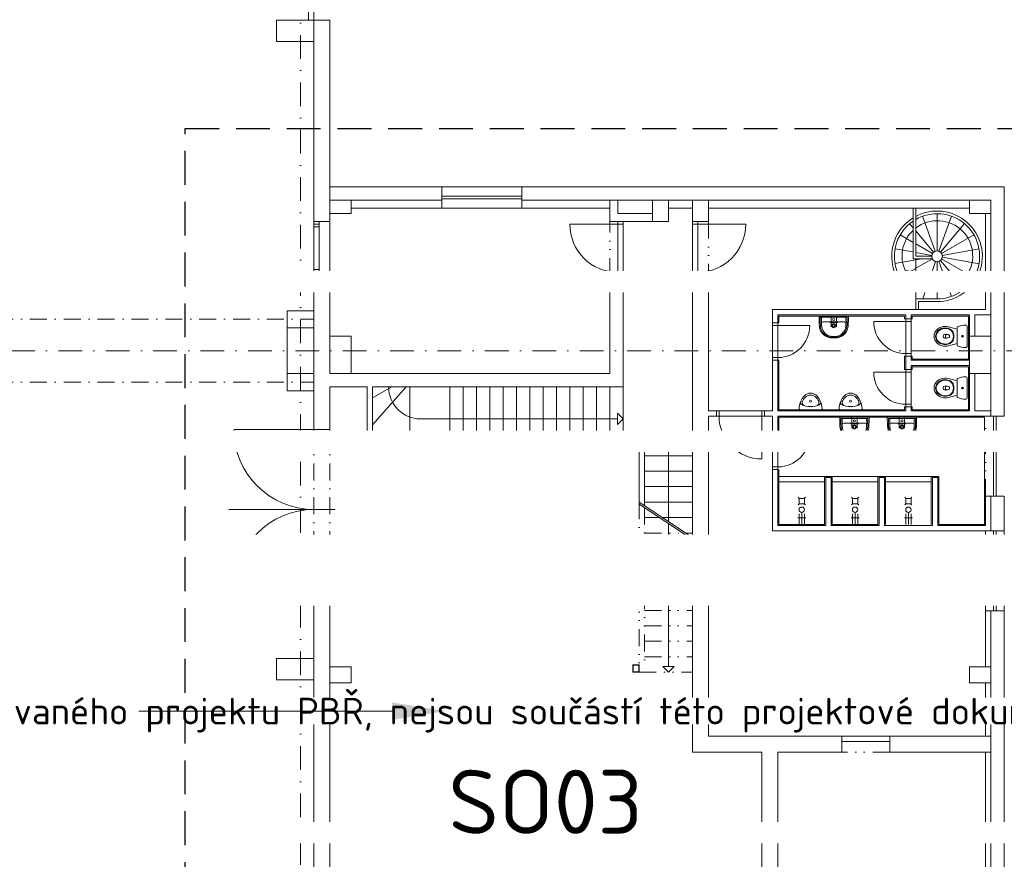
# Model space of a CAD drawing. Header units: millimetres. Extents: x -796345 to 3713765, y -2985421 to 2187451.
# Tile 218 of 256: x 445280 to 463750, y 35841 to 51587. Entities that reach past the tile are written whole.
import ezdxf
from ezdxf import colors
from ezdxf.entities.mleader import LeaderData, LeaderLine
from ezdxf.math import Vec2, Vec3

# ---------------------------------------------------------------- set-up
doc = ezdxf.new("R2010")
doc.units = ezdxf.units.MM
for name, pattern in [('CENTERX2', [101.6, 63.5, -12.7, 12.7, -12.7]), ('DASHDOT', [25.4, 12.7, -6.35, 0, -6.35]), ('DELICI', [7.7, 3, -1.4, 0.25, -1.4, 0.25, -1.4]), ('DIVIDE', [31.75, 12.7, -6.35, 0, -6.35, 0, -6.35]), ('HIDDEN', [9.525, 6.35, -3.175]), ('ČERCHOVANÁ', [25.4, 12.7, -6.35, 0, -6.35])]:
    doc.linetypes.add(name, pattern=pattern)
for name, color, linetype, lineweight in [('___vedl obj', 7, 'Continuous', 30), ('A99_N_osy', 1, 'CENTERX2', 9), ('A99_N_txt-popis-200', 240, 'Continuous', 5), ('A99_N_txt-popis-50', 240, 'Continuous', 9), ('A99_S_kce-nad-vid', 181, 'DASHDOT', 5), ('A99_S_kce-pohl', 7, 'Continuous', 5), ('A99_S_kce-rez-sil', 7, 'Continuous', 15), ('A99_S_kce-rez-ten', 7, 'Continuous', 9), ('A99_S_koty-200', 160, 'Continuous', 5), ('A99_S_otvory', 7, 'Continuous', 5), ('A99_S_sloupy', 7, 'Continuous', 5)]:
    doc.layers.add(name, color=color, linetype=linetype, lineweight=lineweight)
doc.styles.add('A99_popis', font='isocpeur.ttf')
doc.styles.add('ad_popis 100', font='isocpeur.ttf', dxfattribs={"height": 200})

# ---------------------------------------------------------------- blocks, each defined once
blk = doc.blocks.new('pisoar')
at = {"layer": '___vedl obj', "linetype": 'ByBlock', "lineweight": 5}
blk.add_line((215, 0), (-215, 0), dxfattribs=at)
blk.add_circle((-1, -163), 19.4, dxfattribs=at)
for centre, radius, start, end in [((-146, -13), 361, 326.5782, 1.989), ((142, -17), 358, 177.2027, 217.386), ((-155, -139), 36.9, 131.2946, 209.5532), ((-67, -236), 167, 97.4614, 131.973), ((-88, -140), 69.7, 108.3417, 214.8562), ((11, -105), 173, 205.5872, 247.0307), ((-1, -490), 429, 78.2478, 101.886), ((-37, -79), 208, 297.0126, 332.0165), ((64, -240), 172, 53.935, 82.4618), ((89, -141), 68.5, 327.9013, 75.8457), ((147, -139), 42.2, 345.2975, 64.2538), ((20, -119), 199, 215.3972, 246.5641), ((0, -177), 138, 244.7705, 295.2295), ((0, -151), 127, 243.3513, 296.6487), ((-8, -132), 182, 291.4216, 334.2065)]:
    blk.add_arc(centre, radius, start, end, dxfattribs=at)

msp = doc.modelspace()

# ---------------------------------------------------------------- linework, layer by layer
at = {"layer": 'A99_N_osy', "linetype": 'DASHDOT', "ltscale": 35}
msp.add_line((487349.6, 45380), (296400, 45380), dxfattribs=at)
msp.add_lwpolyline([(450550, 100200), (450550, -4850)], dxfattribs=at)
at = {"layer": 'A99_S_kce-nad-vid', "linetype": 'DIVIDE', "ltscale": 25}
for p, q in [((456350, 46800), (456350, 47800)), ((458200, 47800), (458200, 46800)), ((463400, 42650), (463400, 44150)), ((456900, 42540), (456900, 39350)), ((457000, 42437.5), (457000, 39350)), ((457000, 41960), (457718.4, 41960)), ((457000, 41670), (457900, 41670)), ((457000, 41380), (457900, 41380)), ((457000, 41090), (457900, 41090)), ((457000, 40800), (457900, 40800)), ((457000, 40510), (457900, 40510)), ((457000, 40220), (457900, 40220)), ((457000, 39930), (457900, 39930)), ((457000, 39640), (457900, 39640)), ((456900, 39350), (457900, 39350)), ((457450, 39350), (457343.9, 39456.1)), ((457343.9, 39456.1), (457556.1, 39456.1)), ((457450, 39350), (457556.1, 39456.1)), ((461600, 37850), (460700, 37850))]:
    msp.add_line(p, q, dxfattribs=at)
at = {"layer": 'A99_S_kce-nad-vid', "linetype": 'ČERCHOVANÁ', "ltscale": 25}
for p, q in [((305750, 45970), (450800, 45970)), ((305750, 44790), (450800, 44790)), ((450800, 43900), (450800, 40900)), ((451100, 43900), (451100, 40900))]:
    msp.add_line(p, q, dxfattribs=at)
at = {"layer": 'A99_S_kce-pohl', "ltscale": 2}
for p, q in [((451100, 48450), (451100, 48200)), ((457900, 48050), (457900, 48200)), ((458200, 48050), (458200, 48200)), ((451100, 46000), (451100, 46250)), ((459500, 43150), (459400, 43150)), ((457772.5, 41960), (457900, 41960))]:
    msp.add_line(p, q, dxfattribs=at)
at = {"layer": 'A99_S_kce-pohl'}
for p, q in [((453200, 48450), (454700, 48450)), ((451500, 48200), (453200, 48200)), ((454700, 48050), (453200, 48050)), ((454700, 48200), (457150, 48200)), ((456350, 48050), (456350, 48200)), ((456500, 47950), (456500, 48200)), ((457450, 48200), (463100, 48200)), ((462037.9, 48050), (462037.9, 47100)), ((462087.9, 48050), (462087.9, 47150)), ((457150, 47950), (456500, 47950)), ((462453.7, 47244), (462214.2, 47901.7)), ((462487.8, 47950), (462487.9, 47250)), ((462522.1, 47244), (462761.6, 47901.8)), ((463500, 44150), (463500, 47950)), ((461974.4, 47762), (462037.9, 47686.3)), ((463002.2, 47762.8), (462552.2, 47226.6)), ((462037.9, 47409.8), (461795.8, 47549.6)), ((462087.9, 47626.7), (462423.7, 47226.6)), ((462574.5, 47200), (463180.8, 47550)), ((462037.9, 47231.6), (461700.8, 47292.7)), ((462401.3, 47200), (462087.9, 47380.9)), ((463275.8, 47288.9), (462586.4, 47167.4)), ((462398.5, 47100), (462037.9, 47100)), ((462389.5, 47167.8), (462087.9, 47222.5)), ((462387.9, 47150), (462087.9, 47150)), ((462400.7, 47101.2), (462087.9, 46926.4)), ((462193.4, 47100), (462087.9, 47082.1)), ((462087.9, 46150), (462087.9, 47100)), ((463180.8, 46750), (462574.5, 47100)), ((462586.4, 47132.6), (463275.8, 47011.1)), ((462087.9, 47082.1), (461695.3, 47015.5)), ((462087.9, 46923.7), (461963.5, 46853.1)), ((462456.7, 47055), (462224.6, 46350)), ((462487.9, 47050), (462487.9, 46350)), ((462761.6, 46398.2), (462522.1, 47056)), ((462552.2, 47073.4), (463002.2, 46537.2)), ((461745.9, 46729.9), (461788.4, 46753.7)), ((461876.5, 46803.7), (461788.4, 46753.7)), ((462173.4, 46652.4), (462087.9, 46637.7)), ((462087.9, 46637.7), (462116.1, 46545.8)), ((462116.1, 46545.8), (462173.4, 46652.4)), ((462487.9, 46350), (462087.9, 46350)), ((462137.9, 46300), (462137.9, 46150)), ((462487.9, 46300), (462137.9, 46300)), ((459520, 46030), (461880, 46030)), ((459520, 45899.2), (459520, 46030)), ((460500, 46030), (460500, 45826.9)), ((460600, 46030), (460600, 45826.9)), ((461880, 45974.9), (461880, 46030)), ((462020, 46030), (463080, 46030)), ((462020, 45977.5), (462020, 46030)), ((463080, 45220), (463080, 46030)), ((463200, 45650), (463200, 46050)), ((463200, 46050), (463500, 46050)), ((459500, 45900), (459520, 45900)), ((460550, 45920), (460350, 45920)), ((460475, 45905.4), (460625, 45905.4)), ((460550, 45920), (460750, 45920)), ((461880, 45974.9), (461900, 45975)), ((462000, 45975), (461900, 45975)), ((462000, 45975), (462020, 45975)), ((461880, 45025.2), (461880, 45275.7)), ((461880, 45275.7), (461900, 45275.7)), ((462000, 45275), (461900, 45275)), ((462000, 45275), (462020, 45275)), ((462020, 45220), (462020, 45272.5)), ((459500, 45200), (459520, 45200)), ((459520, 44270), (459520, 45200.5)), ((462020, 45220), (463080, 45220)), ((462020, 45080), (463080, 45080)), ((462020, 45027.5), (462020, 45080)), ((463080, 44270), (463080, 45080)), ((461880, 45025.2), (461900, 45025.2)), ((462000, 45025), (461900, 45025)), ((462000, 45025), (462020, 45025)), ((463200, 44950), (463200, 44250)), ((452260.6, 44700), (451900, 44495.7)), ((452532.7, 44700), (451900, 43988.8)), ((452600, 44700), (452600, 43800)), ((453350, 44700), (453350, 43800)), ((453600, 44700), (453600, 43800)), ((453850, 44700), (453850, 43800)), ((454100, 44700), (454100, 43800)), ((454350, 44700), (454350, 43800)), ((454600, 44700), (454600, 43800)), ((454850, 44700), (454850, 43800)), ((455100, 44700), (455100, 43800)), ((455350, 44700), (455350, 43800)), ((455600, 44700), (455600, 43800)), ((455850, 44700), (455850, 43800)), ((456100, 44700), (456100, 43800)), ((456350, 44700), (456350, 43800)), ((456600, 44700), (456600, 43800)), ((456600, 44100), (456493.9, 44206.1)), ((456493.9, 44206.1), (456493.9, 43993.9)), ((459520, 44270), (461880, 44270)), ((461880, 44270), (461880, 44325)), ((461880, 44325), (461900, 44325)), ((462000, 44325), (461900, 44325)), ((462000, 44325), (462020, 44325)), ((462020, 44270), (462020, 44325)), ((462020, 44270), (463080, 44270)), ((463200, 44250), (463500, 44250)), ((452800, 44100), (456493.9, 44100)), ((456600, 44100), (456493.9, 43993.9)), ((459520, 44130), (463380, 44130)), ((459520, 43850), (459520, 44130)), ((460938, 44020), (460738, 44020)), ((460863, 44005.4), (461013, 44005.4)), ((460888, 44130), (460888, 43926.9)), ((460938, 44020), (461138, 44020)), ((460988, 44130), (460988, 43926.9)), ((461830.3, 44020), (461630.3, 44020)), ((461755.3, 44005.4), (461905.3, 44005.4)), ((461780.3, 44130), (461780.3, 43926.9)), ((461830.3, 44020), (462030.3, 44020)), ((461880.3, 44130), (461880.3, 43926.9)), ((463380, 42120), (463380, 44130)), ((457000, 43700), (457400, 43700)), ((457450, 43650), (457450, 42174.4)), ((457500, 43700), (457900, 43700)), ((457000, 43410), (457900, 43410)), ((457000, 43120), (457900, 43120)), ((459520, 42120), (459520, 43150)), ((459520, 43020), (460380, 43020)), ((459520, 42920), (460380, 42920)), ((460380, 42120), (460380, 43020)), ((460380, 43020), (460520, 43020)), ((460520, 43020), (461380, 43020)), ((460520, 42120), (460520, 43020)), ((460520, 42920), (461380, 42920)), ((461380, 42120), (461380, 43020)), ((461380, 43020), (461520, 43020)), ((461520, 43020), (462380, 43020)), ((461520, 42120), (461520, 43020)), ((461520, 42920), (462380, 42920)), ((462380, 42120), (462380, 43020)), ((462380, 43020), (462520, 43020)), ((462520, 42120), (462520, 43020)), ((457000, 42830), (457900, 42830)), ((456900, 42540), (457900, 41875.3)), ((456900, 42504), (457900, 41839.3)), ((457000, 42540), (457900, 42540)), ((459901.3, 42610), (459881.8, 42630)), ((459901.3, 42510), (459881.8, 42490)), ((460018.2, 42630), (459998.7, 42610)), ((460018.2, 42490), (459998.7, 42510)), ((460901.3, 42610), (460881.8, 42630)), ((460901.3, 42510), (460881.8, 42490)), ((461018.2, 42630), (460998.7, 42610)), ((461018.2, 42490), (460998.7, 42510)), ((461901.3, 42610), (461881.8, 42630)), ((461901.3, 42510), (461881.8, 42490)), ((462018.2, 42630), (461998.7, 42610)), ((462018.2, 42490), (461998.7, 42510)), ((463500, 42000), (463500, 42650)), ((459900, 42120), (459900, 42323.1)), ((459950, 42120), (459950, 42348.1)), ((460000, 42120), (460000, 42323.1)), ((460900, 42120), (460900, 42323.1)), ((460950, 42120), (460950, 42348.1)), ((461000, 42120), (461000, 42323.1)), ((461900, 42120), (461900, 42323.1)), ((461950, 42120), (461950, 42348.1)), ((462000, 42120), (462000, 42323.1)), ((457000, 42250), (457282.1, 42250)), ((457336.3, 42250), (457900, 42250)), ((457450, 42138.4), (457450, 39456.1)), ((459520, 42120), (460380, 42120)), ((459875, 42243.1), (460025, 42243.1)), ((460520, 42120), (461380, 42120)), ((460875, 42243.1), (461025, 42243.1)), ((461875, 42243.1), (462025, 42243.1)), ((462520, 42120), (463380, 42120)), ((463400, 40500), (463400, 42000)), ((463750, 40500), (463750, 42000)), ((463500, 35550), (463500, 40500)), ((463400, 38150), (463500, 38150)), ((463400, 37850), (463500, 37850))]:
    msp.add_line(p, q, dxfattribs=at)
for points in [[(460488.2, 45622.8, -0.1381028), (460372.8, 45668.7, -0.2109721), (460282, 45831.2, -0.0228916), (460275, 45970.4), (460275, 46030), (460825, 46030), (460825, 45970.4, -0.0228916), (460818, 45831.2, -0.2109721), (460727.2, 45668.7, -0.1381028), (460611.8, 45622.8, -0.1001703)], [(460488.2, 45634.1, -0.1490988), (460377.2, 45686.2, -0.1821693), (460301.9, 45832.8, -0.0229309), (460295, 45970.4), (460295, 46005.8)], [(460320, 45890, -0.0226854), (460322.3, 46010, -0.0891119)], [(460611.8, 45634.1, 0.1490988), (460722.8, 45686.2, 0.1821693), (460798.1, 45832.8, 0.0229309), (460805, 45970.4), (460805, 46005.8)], [(460780, 45890, 0.02272), (460777.7, 46010, 0.0891119)], [(460488.2, 45649.6, 0.077631), (460611.8, 45649.6, 0.077631)], [(460488.2, 45634.1, 0.077631), (460611.8, 45634.1, 0.077631)], [(460488.2, 45622.8, 0.077631), (460611.8, 45622.8, 0.077631)], [(462666.7, 45612.6, -0.6348765), (462668.8, 45687.2)], [(462666.7, 44642.6, -0.6348765), (462668.8, 44717.2)], [(460876.2, 43722.8, -0.1381028), (460760.8, 43768.7, -0.2109721), (460670, 43931.2, -0.0228916), (460663, 44070.4), (460663, 44130), (461213, 44130), (461213, 44070.4, -0.0228916), (461206, 43931.2, -0.2109721), (461115.2, 43768.7, -0.1381028), (460999.8, 43722.8, -0.1001703)], [(460876.2, 43734.1, -0.1490988), (460765.2, 43786.2, -0.1821693), (460689.9, 43932.8, -0.0229309), (460683, 44070.4), (460683, 44105.8)], [(460708, 43990, -0.0226854), (460710.3, 44110, -0.0891119)], [(460999.8, 43734.1, 0.1490988), (461110.8, 43786.2, 0.1821693), (461186, 43932.8, 0.0229309), (461193, 44070.4), (461193, 44105.8)], [(461168, 43990, 0.02272), (461165.7, 44110, 0.0891119)], [(461768.5, 43722.8, -0.1381028), (461653.1, 43768.7, -0.2109721), (461562.3, 43931.2, -0.0228916), (461555.3, 44070.4), (461555.3, 44130), (462105.3, 44130), (462105.3, 44070.4, -0.0228916), (462098.3, 43931.2, -0.2109721), (462007.6, 43768.7, -0.1381028), (461892.1, 43722.8, -0.1001703)], [(461768.5, 43734.1, -0.1490988), (461657.5, 43786.2, -0.1821693), (461582.3, 43932.8, -0.0229309), (461575.3, 44070.4), (461575.3, 44105.8)], [(461600.3, 43990, -0.0226854), (461602.6, 44110, -0.0891119)], [(461892.1, 43734.1, 0.1490988), (462003.1, 43786.2, 0.1821693), (462078.4, 43932.8, 0.0229309), (462085.3, 44070.4), (462085.3, 44105.8)], [(462060.3, 43990, 0.02272), (462058.1, 44110, 0.0891119)], [(460876.2, 43749.6, 0.077631), (460999.8, 43749.6, 0.077631)], [(460876.2, 43734.1, 0.077631), (460999.8, 43734.1, 0.077631)], [(460876.2, 43722.8, 0.077631), (460999.8, 43722.8, 0.077631)], [(461768.5, 43749.6, 0.077631), (461892.1, 43749.6, 0.077631)], [(461768.5, 43734.1, 0.077631), (461892.1, 43734.1, 0.077631)], [(461768.5, 43722.8, 0.077631), (461892.1, 43722.8, 0.077631)]]:
    msp.add_lwpolyline(points, format="xyb", dxfattribs=at)
for points in [[(460322.3, 46010), (460295, 46005.8)], [(460322.3, 46010), (460777.7, 46010)], [(460777.7, 46010), (460805, 46005.8)], [(460710.3, 44110), (460683, 44105.8)], [(460710.3, 44110), (461165.7, 44110)], [(461165.7, 44110), (461193, 44105.8)], [(461602.6, 44110), (461575.3, 44105.8)], [(461602.6, 44110), (462058.1, 44110)], [(462058.1, 44110), (462085.3, 44105.8)]]:
    msp.add_lwpolyline(points, dxfattribs=at)
for points in [[(462864.3, 45514.4), (462702.3, 45472.7, -0.1201982), (462575.9, 45472.4, -0.223955), (462447.8, 45581.8, -0.2338796), (462447.8, 45723.2, -0.1979396), (462564.8, 45823, -0.1401719), (462702.3, 45827.3), (462864.3, 45785.7)], [(463055, 45472.5, -0.4484929), (463024.3, 45439.9, -0.0834908), (462870.8, 45470, -0.3122022), (462864.3, 45479.4), (462864.3, 45820.6, -0.3121755), (462870.8, 45830, -0.0834883), (463024.3, 45860.1, -0.4484929), (463055, 45827.5)], [(462804.2, 45647.6, -0.174099), (462776.2, 45551.6, -0.0907896), (462737.8, 45517.6, -0.124463), (462641.8, 45494.7, -0.1129211), (462545.8, 45517.3, -0.1750533), (462474.7, 45595.1, -0.2588112), (462474.7, 45704.9, -0.1718828), (462545.8, 45782.7, -0.1320879), (462641.8, 45805.3, -0.1303286), (462737.8, 45782.4, -0.2067325), (462798.8, 45702.2, -0.0655919), (462804.2, 45651.3)], [(462794.4, 45648.3, -0.2065757), (462756.9, 45544.7, -0.2052367), (462621.5, 45505.7, -0.1817712), (462515.9, 45551.8, -0.1942553), (462471.4, 45642.1, -0.1107989), (462481.7, 45701.3, -0.1518452), (462550.5, 45773.9, -0.1162941), (462641.8, 45795.3, -0.2009926), (462756.9, 45755.3, -0.1941406), (462795, 45654.4)], [(462633.6, 45613.3, 0.1475905), (462712.5, 45625.4, 0.5090978), (462712.8, 45673.4, 0.1502406), (462635.1, 45687.6, 0.8275521), (462629.9, 45613.4)], [(463055, 44502.5, -0.4484929), (463024.3, 44469.9, -0.0834908), (462870.8, 44500, -0.3122022), (462864.3, 44509.4), (462864.3, 44850.6, -0.3121755), (462870.8, 44860, -0.0834883), (463024.3, 44890.1, -0.4484929), (463055, 44857.5)], [(462864.3, 44544.4), (462702.3, 44502.7, -0.1201982), (462575.9, 44502.4, -0.223955), (462447.8, 44611.8, -0.2338796), (462447.8, 44753.2, -0.1979396), (462564.8, 44853, -0.1401719), (462702.3, 44857.3), (462864.3, 44815.7)], [(462804.2, 44677.6, -0.174099), (462776.2, 44581.6, -0.0907896), (462737.8, 44547.6, -0.124463), (462641.8, 44524.7, -0.1129211), (462545.8, 44547.3, -0.1750533), (462474.7, 44625.1, -0.2588112), (462474.7, 44734.9, -0.1718828), (462545.8, 44812.7, -0.1320879), (462641.8, 44835.3, -0.1303286), (462737.8, 44812.4, -0.2067325), (462798.8, 44732.2, -0.0655919), (462804.2, 44681.3)], [(462794.4, 44678.3, -0.2065757), (462756.9, 44574.7, -0.2052367), (462621.5, 44535.7, -0.1817712), (462515.9, 44581.8, -0.1942553), (462471.4, 44672.1, -0.1107989), (462481.7, 44731.3, -0.1518452), (462550.5, 44803.9, -0.1162941), (462641.8, 44825.3, -0.2009926), (462756.9, 44785.3, -0.1941406), (462795, 44684.4)], [(462633.6, 44643.3, 0.1475905), (462712.5, 44655.4, 0.5090978), (462712.8, 44703.4, 0.1502406), (462635.1, 44717.6, 0.8275521), (462629.9, 44643.4)]]:
    msp.add_lwpolyline(points, format="xyb", close=True, dxfattribs=at)
for points in [[(460000, 42610), (459900, 42610), (459900, 42510), (460000, 42510)], [(461000, 42610), (460900, 42610), (460900, 42510), (461000, 42510)], [(462000, 42610), (461900, 42610), (461900, 42510), (462000, 42510)]]:
    msp.add_lwpolyline(points, close=True, dxfattribs=at)
for centre, radius in [((462487.9, 47150), 100), ((461920, 46828.4), 50), ((460550, 45849), 37.5), ((460550, 45849), 25), ((460550, 45965), 20), ((462965.2, 45650), 17.1), ((462965.2, 45650), 13.6), ((462965.2, 44680), 17.1), ((462965.2, 44680), 13.6), ((460938, 43949), 37.5), ((460938, 43949), 25), ((460938, 44065), 20), ((461830.3, 43949), 37.5), ((461830.3, 43949), 25), ((461830.3, 44065), 20), ((457450, 43700), 50), ((459950, 42398.1), 50), ((460950, 42398.1), 50), ((461950, 42398.1), 50)]:
    msp.add_circle(centre, radius, dxfattribs=at)
for centre, radius, start, end in [((462490.9, 47146.5), 853.5, 122.05177, 209.21045), ((462488.4, 47149.6), 849.6, 269.97216, 118.11889), ((462488.4, 47149.6), 799.6, 269.9697, 120.05249), ((462490.9, 47146.5), 803.5, 124.3126, 209.21045), ((462496.2, 47157.2), 660.8, 237.80746, 128.16019), ((462485.8, 47157.2), 654.4, 133.18512, 205.78671), ((460517, 45877.9), 197.3, 176.47131, 192.11133), ((460350, 45890), 30, 90, 180), ((460539.2, 45858.3), 216.3, 185.79061, 216.23882), ((460560.8, 45858.3), 216.3, 323.76118, 354.20939), ((460750, 45890), 30, 0, 90), ((460583, 45877.9), 197.3, 347.88867, 3.52869), ((460535.8, 45857), 212.8, 216.48485, 257.0536), ((460564.2, 45857), 212.8, 282.9464, 323.51515), ((462685.3, 45649.4), 41.3, 113.59096, 243.23297), ((452800, 44700), 600, 180, 270), ((462685.3, 44679.4), 41.3, 113.59096, 243.23297), ((460905, 43977.9), 197.3, 176.47131, 192.11133), ((460738, 43990), 30, 90, 180), ((461138, 43990), 30, 0, 90), ((460971, 43977.9), 197.3, 347.88867, 3.52869), ((461797.3, 43977.9), 197.3, 176.47131, 192.11133), ((461630.3, 43990), 30, 90, 180), ((462030.3, 43990), 30, 0, 90), ((461863.3, 43977.9), 197.3, 347.88867, 3.52869), ((460927.2, 43958.3), 216.3, 185.79061, 216.23882), ((460923.8, 43957), 212.8, 216.48485, 257.0536), ((460952.2, 43957), 212.8, 282.9464, 323.51515), ((460948.8, 43958.3), 216.3, 323.76118, 354.20939), ((461819.5, 43958.3), 216.3, 185.79061, 216.23882), ((461816.1, 43957), 212.8, 216.48485, 257.0536), ((461844.5, 43957), 212.8, 282.9464, 323.51515), ((461841.1, 43958.3), 216.3, 323.76118, 354.20939)]:
    msp.add_arc(centre, radius, start, end, dxfattribs=at)
at = {"layer": 'A99_S_kce-rez-sil'}
for p, q in [((450800, 51580), (450800, 47750)), ((450800, 51580), (451100, 51580)), ((451100, 51580), (451100, 47800)), ((450800, 47830), (450800, 49980)), ((450800, 49450), (450800, 43900)), ((453200, 48450), (453200, 48050)), ((454700, 48450), (454700, 48050)), ((457900, 48050), (457900, 47750)), ((458200, 48050), (458200, 47800)), ((458000, 47750), (458000, 47800)), ((458000, 47800), (458200, 47800)), ((450800, 43900), (450800, 46800)), ((457900, 46850), (457900, 37850)), ((458000, 46850), (458000, 46800)), ((458000, 46800), (458200, 46800)), ((458200, 46800), (458200, 44250)), ((451800, 44700), (451800, 43700)), ((451900, 44700), (451900, 43800)), ((458200, 44150), (458200, 38150)), ((458400, 44150), (458400, 44250)), ((459200, 44150), (459200, 44250)), ((463400, 42100), (463400, 42650)), ((463400, 42650), (463750, 42650)), ((463750, 42000), (463750, 42650)), ((459400, 42000), (463400, 42000)), ((462500, 42100), (463400, 42100)), ((463400, 42000), (463750, 42000)), ((450800, 40900), (450800, 28150)), ((451100, 40900), (451100, 27550)), ((463400, 39450), (463400, 40500)), ((463400, 40500), (463750, 40500)), ((463750, 35550), (463750, 40500)), ((463400, 38150), (463400, 39150)), ((461600, 38150), (463400, 38150)), ((461600, 38150), (461600, 37850)), ((459200, 37850), (459200, 27150)), ((459500, 37850), (459500, 27250)), ((461600, 37850), (463400, 37850)), ((463400, 35550), (463400, 37850))]:
    msp.add_line(p, q, dxfattribs=at)
at = {"layer": 'A99_S_kce-rez-sil', "ltscale": 2}
for p, q in [((451100, 48450), (451100, 49450)), ((451100, 48450), (453200, 48450)), ((454700, 48450), (463750, 48450)), ((463750, 44150), (463750, 48450)), ((451500, 48050), (453200, 48050)), ((454700, 48050), (456350, 48050)), ((456350, 47800), (456350, 48050)), ((457450, 48050), (457900, 48050)), ((458200, 48050), (463100, 48050)), ((463400, 46150), (463400, 47950)), ((451100, 47800), (451100, 45650)), ((456500, 47800), (456350, 47800)), ((456500, 47750), (456500, 47800)), ((456600, 47750), (456500, 47750)), ((456600, 47750), (456600, 47800)), ((457150, 47800), (456600, 47800)), ((458000, 47750), (457900, 47750)), ((456350, 44950), (456350, 46800)), ((456500, 46800), (456350, 46800)), ((456500, 46800), (456500, 46850)), ((456600, 46850), (456500, 46850)), ((456600, 44700), (456600, 46850)), ((458000, 46850), (457900, 46850)), ((459400, 46150), (463400, 46150)), ((459400, 45850), (459400, 46150)), ((459500, 46050), (461900, 46050)), ((459500, 45850), (459500, 46050)), ((461900, 45925), (461900, 46050)), ((462000, 46050), (463100, 46050)), ((462000, 45925), (462000, 46050)), ((463100, 45650), (463100, 46050)), ((459500, 45850), (459400, 45850)), ((462000, 45925), (461900, 45925)), ((461900, 44975), (461900, 45325)), ((462000, 45325), (461900, 45325)), ((462000, 45200), (462000, 45325)), ((459400, 44250), (459400, 45250)), ((459500, 45250), (459400, 45250)), ((459500, 44250), (459500, 45250)), ((462000, 45200), (463100, 45200)), ((462000, 44975), (462000, 45100)), ((462000, 45100), (463100, 45100)), ((451500, 44950), (456350, 44950)), ((462000, 44975), (461900, 44975)), ((463100, 44950), (463100, 44250)), ((451100, 44700), (451800, 44700)), ((451900, 44700), (456600, 44700)), ((461900, 44250), (461900, 44375)), ((462000, 44375), (461900, 44375)), ((462000, 44250), (462000, 44375)), ((458200, 44250), (458400, 44250)), ((458200, 44150), (458400, 44150)), ((459200, 44250), (459400, 44250)), ((459200, 44150), (459400, 44150)), ((459400, 43800), (459400, 44150)), ((459500, 44250), (461900, 44250)), ((459500, 44150), (463750, 44150)), ((459500, 43800), (459500, 44150)), ((462000, 44250), (463100, 44250)), ((451900, 43800), (457000, 43800)), ((457000, 43800), (457000, 42484.6)), ((459500, 43800), (459400, 43800)), ((451800, 43700), (456900, 43700)), ((456900, 43700), (456900, 42540)), ((459400, 42000), (459400, 43200)), ((459500, 43200), (459400, 43200)), ((459500, 42100), (459500, 43200)), ((460400, 42100), (460400, 43000)), ((460400, 43000), (460500, 43000)), ((460500, 42100), (460500, 43000)), ((461400, 42100), (461400, 43000)), ((461400, 43000), (461500, 43000)), ((461500, 42100), (461500, 43000)), ((462400, 42100), (462400, 43000)), ((462400, 43000), (462500, 43000)), ((462500, 42100), (462500, 43000)), ((459500, 42100), (460400, 42100)), ((460500, 42100), (461400, 42100)), ((461500, 42100), (462400, 42100)), ((458200, 38150), (460700, 38150)), ((460700, 38150), (460700, 37850)), ((457900, 37850), (459200, 37850)), ((459500, 37850), (460700, 37850))]:
    msp.add_line(p, q, dxfattribs=at)
at = {"layer": 'A99_S_kce-rez-sil'}
for points in [[(451100, 43900), (451100, 44700)], [(450800, 43900), (451100, 43900)], [(450800, 40900), (451100, 40900)]]:
    msp.add_lwpolyline(points, dxfattribs=at)
at = {"layer": 'A99_S_kce-rez-sil', "ltscale": 2}
for points in [[(456780, 43560), (456840, 43560), (456840, 43562.5, 0.391021), (456834.9, 43568), (456796.2, 43571.1, -0.391021), (456787, 43581.1), (456787, 43678.9, -0.391021), (456796.2, 43688.9), (456834.9, 43692, 0.391021), (456840, 43697.5), (456840, 43700), (456780, 43700)], [(456900, 43560), (456840, 43560), (456840, 43562.5, -0.391021), (456845.1, 43568), (456883.8, 43571.1, 0.391021), (456893, 43581.1), (456893, 43678.9, 0.391021), (456883.8, 43688.9), (456845.1, 43692, -0.391021), (456840, 43697.5), (456840, 43700), (456900, 43700)], [(456780, 39350), (456840, 39350), (456840, 39352.5, 0.391021), (456834.9, 39358), (456796.2, 39361.1, -0.391021), (456787, 39371.1), (456787, 39468.9, -0.391021), (456796.2, 39478.9), (456834.9, 39482, 0.391021), (456840, 39487.5), (456840, 39490), (456780, 39490)], [(456900, 39350), (456840, 39350), (456840, 39352.5, -0.391021), (456845.1, 39358), (456883.8, 39361.1, 0.391021), (456893, 39371.1), (456893, 39468.9, 0.391021), (456883.8, 39478.9), (456845.1, 39482, -0.391021), (456840, 39487.5), (456840, 39490), (456900, 39490)]]:
    msp.add_lwpolyline(points, format="xyb", close=True, dxfattribs=at)
at = {"layer": 'A99_S_kce-rez-ten', "ltscale": 2}
for p, q in [((450900, 47750), (450800, 47750)), ((450900, 46850), (450800, 46850))]:
    msp.add_line(p, q, dxfattribs=at)
at = {"layer": 'A99_S_kce-rez-ten'}
for p, q in [((451100, 47800), (450900, 47800)), ((450900, 47800), (450900, 47750)), ((450900, 46800), (450900, 46850)), ((451100, 46800), (450900, 46800)), ((450800, 43900), (451100, 43900)), ((450800, 40900), (451100, 40900))]:
    msp.add_line(p, q, dxfattribs=at)
at = {"layer": 'A99_S_kce-rez-ten', "linetype": 'DELICI', "ltscale": 10}
msp.add_line((451100, 46800), (451100, 47800), dxfattribs=at)
at = {"layer": 'A99_S_kce-rez-ten'}
msp.add_lwpolyline([(451100, 47800), (450800, 47800)], dxfattribs=at)
at = {"layer": 'A99_S_koty-200', "linetype": 'ByBlock', "lineweight": 5, "ltscale": 0.35}
msp.add_line((451100, 50010.7), (451100, 49450), dxfattribs=at)
at = {"layer": 'A99_S_otvory'}
for p, q in [((453200, 48275), (454700, 48275)), ((453200, 48225), (454700, 48225)), ((450800, 46850), (450800, 47750)), ((450900, 47700), (450800, 47700)), ((450900, 46850), (450900, 47750)), ((456500, 47750), (455600, 47750)), ((456500, 47800), (456600, 47800)), ((456500, 47750), (456500, 46850)), ((456600, 47750), (456600, 46850)), ((457900, 47800), (458000, 47800)), ((457900, 46850), (457900, 47750)), ((458000, 47750), (458900, 47750)), ((458000, 47750), (458000, 46850)), ((450900, 46900), (450800, 46900)), ((456500, 46800), (456600, 46800)), ((457900, 46800), (458000, 46800)), ((459500, 45900), (459400, 45900)), ((459400, 45250), (459400, 45850)), ((459500, 45850), (460100, 45850)), ((459500, 45850), (459500, 45250)), ((461900, 45925), (461300, 45925)), ((461900, 45325), (461900, 45925)), ((462000, 45925), (462000, 45325)), ((459500, 45200), (459400, 45200)), ((461900, 44975), (461300, 44975)), ((461900, 44375), (461900, 44975)), ((462000, 44975), (462000, 44375)), ((458350, 44150), (458350, 44250)), ((458400, 44250), (459200, 44250)), ((459200, 44150), (458400, 44150)), ((459200, 44150), (459200, 43350)), ((459250, 44150), (459250, 44250)), ((463550, 44150), (463550, 42650)), ((463600, 44150), (463600, 42650)), ((450800, 43900), (449300, 43900)), ((459500, 43850), (459400, 43850)), ((459400, 43200), (459400, 43800)), ((459500, 43800), (459500, 43200)), ((459500, 43800), (460100, 43800)), ((451200, 42400), (449200, 42400)), ((463550, 42000), (463550, 40500)), ((463600, 42000), (463600, 40500)), ((450800, 40900), (449300, 40900)), ((460700, 38150), (461600, 38150)), ((460700, 38050), (461600, 38050))]:
    msp.add_line(p, q, dxfattribs=at)
msp.add_lwpolyline([(450800, 51580), (450700, 51580), (450700, 57180), (450800, 57180)], close=True, dxfattribs=at)
for centre, radius, start, end in [((456500, 47750), 900, 180, 270), ((458000, 47750), 900, 270, 0), ((459500, 45850), 600, 270, 0), ((461900, 45925), 600, 180, 270), ((461900, 44975), 600, 180, 270), ((459200, 44150), 800, 180, 270), ((450800, 43900), 1500, 180, 270), ((459500, 43800), 600, 270, 0), ((450800, 40900), 1500, 90, 180)]:
    msp.add_arc(centre, radius, start, end, dxfattribs=at)
at = {"layer": 'A99_S_sloupy', "ltscale": 2}
for p, q in [((457150, 48200), (457450, 48200)), ((451100, 45650), (451500, 45650)), ((451100, 44950), (451100, 45650)), ((451500, 45650), (451500, 44950)), ((451500, 44950), (451100, 44950)), ((451100, 39450), (451500, 39450)), ((451100, 39150), (451100, 39450)), ((451500, 39450), (451500, 39150)), ((463100, 39450), (463500, 39450)), ((463100, 39150), (463100, 39450)), ((463500, 39450), (463500, 39150)), ((451100, 39150), (451500, 39150)), ((463100, 39150), (463500, 39150))]:
    msp.add_line(p, q, dxfattribs=at)
for points in [[(450800, 51180), (450100, 51180), (450100, 51580), (450800, 51580)], [(451100, 48200), (451500, 48200), (451500, 47950), (451100, 47950)], [(463100, 48200), (463500, 48200), (463500, 47950), (463100, 47950)], [(450800, 39210), (450100, 39210), (450100, 39610), (450800, 39610)]]:
    msp.add_lwpolyline(points, close=True, dxfattribs=at)
for points in [[(457150, 48200), (457150, 47800), (457450, 47800), (457450, 48200)], [(463100, 44950), (463100, 45650), (463500, 45650), (463500, 44950), (463100, 44950)]]:
    msp.add_lwpolyline(points, dxfattribs=at)
at = {"layer": 'A99_S_sloupy', "linetype": 'Continuous', "ltscale": 2}
msp.add_lwpolyline([(450800, 44630), (450300, 44630), (450300, 46130), (450800, 46130)], close=True, dxfattribs=at)
msp.add_lwpolyline([(450800, 44630), (450300, 44630), (450300, 46130), (450800, 46130)], close=True, dxfattribs=at)
at = {"layer": 'A99_S_sloupy', "linetype": 'Continuous', "lineweight": 20, "ltscale": 2}
for points in [[(450300, 46130), (450800, 46130), (450800, 45810), (450300, 45810)], [(450300, 44950), (450800, 44950), (450800, 44630), (450300, 44630)]]:
    msp.add_lwpolyline(points, close=True, dxfattribs=at)

# ---------------------------------------------------------------- block references
at = {"layer": 'A99_S_kce-rez-ten', "rotation": 180}
for p in [(460115.2, 44270), (460865.2, 44270)]:
    msp.add_blockref('pisoar', p, dxfattribs=at)

# ---------------------------------------------------------------- leaders
at = {"layer": 'A99_N_txt-popis-50', "lineweight": 9}
ml = msp.add_multileader_mtext('Standard', dxfattribs=at)
ml.set_content('\\A1;{\\C256;osazení nových dveří (požární únik)}', color=1, style='A99_popis')
ml.set_leader_properties(color=256, linetype='ByLayer', lineweight=-1)
ml.build(insert=Vec2(0, 0))
ml.multileader.update_dxf_attribs({"dogleg_length": 6.4, "arrow_head_size": 200, "scale": 200})
ctx = ml.context
ctx.base_point, ctx.scale, ctx.char_height, ctx.arrow_head_size, ctx.landing_gap_size, ctx.plane_origin = Vec3(9575, 51055), 200, 400, 200, 400, Vec3(8542.5, 42525.8)
notes = []
notes.append((ctx, [(0, (1, 1, 0), (8295, 51055), (1, 0), 1280, [(0, [(5750, 49085)], 0, [])])]))
ctx.mtext.insert, ctx.mtext.width, ctx.mtext.flow_direction = Vec3(9975, 51315), 12217.24, 5
for ctx, leaders in notes:
    for number, flags, end, landing, length, lines in leaders:
        leader = LeaderData()
        leader.index, (leader.has_last_leader_line, leader.has_dogleg_vector, leader.attachment_direction) = number, flags
        leader.last_leader_point, leader.dogleg_vector, leader.dogleg_length = Vec3(end), Vec3(landing), length
        for number, points, colour, breaks in lines:
            line = LeaderLine()
            line.index, line.vertices, line.color, line.breaks = number, Vec3.list(points), colors.encode_raw_color(colour), breaks
            leader.lines.append(line)
        ctx.leaders.append(leader)

# ---------------------------------------------------------------- next in the draw order: leaders
ml = msp.add_multileader_mtext('Standard', dxfattribs=at)
ml.set_content('\\A1;{\\C256;přesun VZT clony (II. etapa)}', color=1, style='A99_popis')
ml.set_leader_properties(color=256, linetype='ByLayer', lineweight=-1)
ml.build(insert=Vec2(0, 0))
ml.multileader.update_dxf_attribs({"dogleg_length": 3.23, "arrow_head_size": 100, "scale": 200})
ctx = ml.context
ctx.base_point, ctx.scale, ctx.char_height, ctx.arrow_head_size, ctx.landing_gap_size, ctx.plane_origin = Vec3(308670, 46612.3), 200, 400, 100, 250, Vec3(304415, 38976.7)
notes = []
notes.append((ctx, [(0, (1, 1, 0), (308025, 46612.3), (1, 0), 645, [(0, [(306802.5, 44515)], 0, [])])]))
ctx.mtext.insert, ctx.mtext.width, ctx.mtext.defined_height, ctx.mtext.flow_direction = Vec3(308920, 46872.3), 8159.943, 8.47, 5
ctx.mtext.has_bg_fill, ctx.mtext.bg_color, ctx.mtext.bg_scale_factor, ctx.mtext.bg_transparency, ctx.mtext.use_window_bg_color = 1, -1073741824, 1, 0, 1
ml = msp.add_multileader_mtext('Standard', dxfattribs=at)
ml.set_content('\\A1;{\\C256;dozdění otvoru po demontovaných vratech}', color=1, style='A99_popis')
ml.set_leader_properties(color=256, linetype='ByLayer', lineweight=-1)
ml.build(insert=Vec2(0, 0))
ml.multileader.update_dxf_attribs({"dogleg_length": 3.23, "arrow_head_size": 100, "scale": 200})
ctx = ml.context
ctx.base_point, ctx.scale, ctx.char_height, ctx.arrow_head_size, ctx.landing_gap_size, ctx.plane_origin = Vec3(9827.5, 43679.8), 200, 400, 100, 250, Vec3(5572.5, 36044.2)
notes.append((ctx, [(0, (1, 1, 0), (9182.5, 43679.8), (1, 0), 645, [(0, [(5615, 43679.9)], 0, [])])]))
ctx.mtext.insert, ctx.mtext.width, ctx.mtext.defined_height, ctx.mtext.flow_direction = Vec3(10077.5, 43879.8), 8772.729, 8.47, 5
ctx.mtext.has_bg_fill, ctx.mtext.bg_color, ctx.mtext.bg_scale_factor, ctx.mtext.bg_transparency, ctx.mtext.use_window_bg_color = 1, -1073741824, 1, 0, 1
ml = msp.add_multileader_mtext('Standard', dxfattribs=at)
ml.set_content('\\A1;{\\fISOCPEUR|b1|i0|c238|p34;\\C256;demolice vestavby (SO 02) - II. etapa\\P\\fISOCPEUR|b0|i0|c238|p34;(není předmětěm této projektové dokumentace)}', color=1, style='A99_popis')
ml.set_leader_properties(color=256, linetype='ByLayer', lineweight=-1)
ml.build(insert=Vec2(0, 0))
ml.multileader.update_dxf_attribs({"dogleg_length": 3.23, "arrow_head_size": 200, "scale": 200})
ctx = ml.context
ctx.base_point, ctx.scale, ctx.char_height, ctx.arrow_head_size, ctx.landing_gap_size, ctx.plane_origin = Vec3(308655, 41605), 200, 500, 200, 250, Vec3(314625, 37109)
notes.append((ctx, [(0, (1, 1, 0), (308010, 41605), (1, 0), 645, [(0, [(308010, 37735)], 0, [])])]))
ctx.mtext.insert, ctx.mtext.width, ctx.mtext.flow_direction = Vec3(308905, 41930), 17024.301, 5
ctx.mtext.has_bg_fill, ctx.mtext.bg_color, ctx.mtext.bg_scale_factor, ctx.mtext.bg_transparency, ctx.mtext.use_window_bg_color = 1, -1073741824, 1, 0, 1
ml = msp.add_multileader_mtext('Standard', dxfattribs=at)
ml.set_content('\\A1;{\\C256;vybourání otvoru pro nová vrata}', color=1, style='A99_popis')
ml.set_leader_properties(color=256, linetype='ByLayer', lineweight=-1)
ml.build(insert=Vec2(0, 0))
ml.multileader.update_dxf_attribs({"dogleg_length": 3.23, "arrow_head_size": 200, "scale": 200})
ctx = ml.context
ctx.base_point, ctx.scale, ctx.char_height, ctx.arrow_head_size, ctx.landing_gap_size, ctx.plane_origin = Vec3(306935, 36279.8), 200, 400, 200, 250, Vec3(304415, 28644.2)
notes.append((ctx, [(0, (1, 1, 0), (306290, 36279.8), (1, 0), 645, [(0, [(305650, 36279.9)], 0, [])])]))
ctx.mtext.insert, ctx.mtext.width, ctx.mtext.flow_direction = Vec3(307185, 36539.8), 4238.982, 5
ctx.mtext.has_bg_fill, ctx.mtext.bg_color, ctx.mtext.bg_scale_factor, ctx.mtext.bg_transparency, ctx.mtext.use_window_bg_color = 1, -1073741824, 1, 0, 1
for ctx, leaders in notes:
    for number, flags, end, landing, length, lines in leaders:
        leader = LeaderData()
        leader.index, (leader.has_last_leader_line, leader.has_dogleg_vector, leader.attachment_direction) = number, flags
        leader.last_leader_point, leader.dogleg_vector, leader.dogleg_length = Vec3(end), Vec3(landing), length
        for number, points, colour, breaks in lines:
            line = LeaderLine()
            line.index, line.vertices, line.color, line.breaks = number, Vec3.list(points), colors.encode_raw_color(colour), breaks
            leader.lines.append(line)
        ctx.leaders.append(leader)

# ---------------------------------------------------------------- next in the draw order: texts
at = {"layer": 'A99_N_txt-popis-200', "lineweight": 9, "ltscale": 5, "style": 'ad_popis 100'}
msp.add_text('SO03', height=1200, dxfattribs=at).set_placement((453320, 36320))

# ---------------------------------------------------------------- next in the draw order: leaders
at = {"layer": 'A99_N_txt-popis-50', "lineweight": 9}
ml = msp.add_multileader_mtext('Standard', dxfattribs=at)
ml.set_content('\\A1;{\\C256;demontáž pásových střešních světlíků}', color=1, style='A99_popis')
ml.set_leader_properties(color=256, linetype='ByLayer', lineweight=-1)
ml.build(insert=Vec2(0, 0))
ml.multileader.update_dxf_attribs({"dogleg_length": 3.23, "arrow_head_size": 200, "scale": 200})
ctx = ml.context
ctx.base_point, ctx.scale, ctx.char_height, ctx.arrow_head_size, ctx.landing_gap_size, ctx.plane_origin = Vec3(331775, 41605), 200, 400, 200, 250, Vec3(337745, 37109)
notes = []
notes.append((ctx, [(0, (1, 1, 0), (331130, 41605), (1, 0), 645, [(0, [(331130, 39005.3)], 0, [])])]))
ctx.mtext.insert, ctx.mtext.width, ctx.mtext.flow_direction = Vec3(332025, 41865), 9848.317, 5
ctx.mtext.has_bg_fill, ctx.mtext.bg_color, ctx.mtext.bg_scale_factor, ctx.mtext.bg_transparency, ctx.mtext.use_window_bg_color = 1, -1073741824, 1, 0, 1
for ctx, leaders in notes:
    for number, flags, end, landing, length, lines in leaders:
        leader = LeaderData()
        leader.index, (leader.has_last_leader_line, leader.has_dogleg_vector, leader.attachment_direction) = number, flags
        leader.last_leader_point, leader.dogleg_vector, leader.dogleg_length = Vec3(end), Vec3(landing), length
        for number, points, colour, breaks in lines:
            line = LeaderLine()
            line.index, line.vertices, line.color, line.breaks = number, Vec3.list(points), colors.encode_raw_color(colour), breaks
            leader.lines.append(line)
        ctx.leaders.append(leader)

# ---------------------------------------------------------------- next in the draw order: leaders
ml = msp.add_multileader_mtext('Standard', dxfattribs=at)
ml.set_content('\\A1;{\\fISOCPEUR|b1|i0|c238|p34;\\C256;stavební úpravy S003, vyplývající z aktualizovaného projektu PBŘ, nejsou součástí této projektové dokumentace.}', color=1, style='A99_popis')
ml.set_leader_properties(color=256, linetype='ByLayer', lineweight=-1)
ml.build(insert=Vec2(0, 0))
ml.multileader.update_dxf_attribs({"dogleg_length": 3.23, "arrow_head_size": 1000, "scale": 200})
ctx = ml.context
ctx.base_point, ctx.scale, ctx.char_height, ctx.arrow_head_size, ctx.landing_gap_size, ctx.plane_origin = Vec3(430980.1, 38620), 200, 500, 1000, 250, Vec3(440770, 33829)
notes = []
notes.append((ctx, [(1, (1, 1, 0), (448160, 38620), (-1, 0), 645, [(0, [(453265, 38620)], 0, [])])]))
ctx.mtext.insert, ctx.mtext.width, ctx.mtext.flow_direction = Vec3(431230.1, 38870), 16325.85, 5
ctx.mtext.has_bg_fill, ctx.mtext.bg_color, ctx.mtext.bg_scale_factor, ctx.mtext.bg_transparency, ctx.mtext.use_window_bg_color = 1, -1073741824, 1, 0, 1
for ctx, leaders in notes:
    for number, flags, end, landing, length, lines in leaders:
        leader = LeaderData()
        leader.index, (leader.has_last_leader_line, leader.has_dogleg_vector, leader.attachment_direction) = number, flags
        leader.last_leader_point, leader.dogleg_vector, leader.dogleg_length = Vec3(end), Vec3(landing), length
        for number, points, colour, breaks in lines:
            line = LeaderLine()
            line.index, line.vertices, line.color, line.breaks = number, Vec3.list(points), colors.encode_raw_color(colour), breaks
            leader.lines.append(line)
        ctx.leaders.append(leader)

# ---------------------------------------------------------------- next in the draw order: linework, layer by layer
at = {"layer": 'A99_N_txt-popis-50', "linetype": 'HIDDEN', "lineweight": 30, "ltscale": 100}
msp.add_lwpolyline([(448385, 49545), (465575, 49545), (465575, 25630), (448385, 25630)], close=True, dxfattribs=at)

doc.saveas('drawing.dxf')
